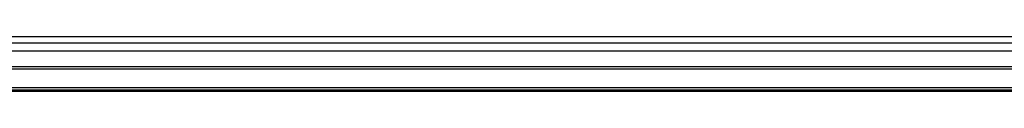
# Model space of a CAD drawing. Header units: millimetres. Extents: x 0 to 420, y 0 to 297.
# Tile 6 of 63: x 95.15 to 129.61, y 127.11 to 129.03. Entities that reach past the tile are written whole.
import ezdxf

# ---------------------------------------------------------------- set-up
doc = ezdxf.new("R2010")
doc.units = ezdxf.units.MM

msp = doc.modelspace()

# ---------------------------------------------------------------- linework, layer by layer
at = {"color": 7, "linetype": 'Continuous', "lineweight": 25}
for p, q in [((89.81851, 129.02877), (189.89349, 129.02877)), ((59.3766, 128.80745), (221.01087, 128.80745)), ((59.3766, 127.97815), (221.01087, 127.97815)), ((59.3766, 127.89733), (221.01087, 127.89733)), ((59.3766, 127.2508), (221.01087, 127.2508)), ((59.3766, 127.16998), (221.01087, 127.16998)), ((218.90963, 127.11257), (57.27535, 127.11257))]:
    msp.add_line(p, q, dxfattribs=at)
at = {"color": 7, "linetype": 'Continuous'}
msp.add_line((67.13504, 128.52687), (213.25243, 128.52687), dxfattribs=at)

doc.saveas('drawing.dxf')
